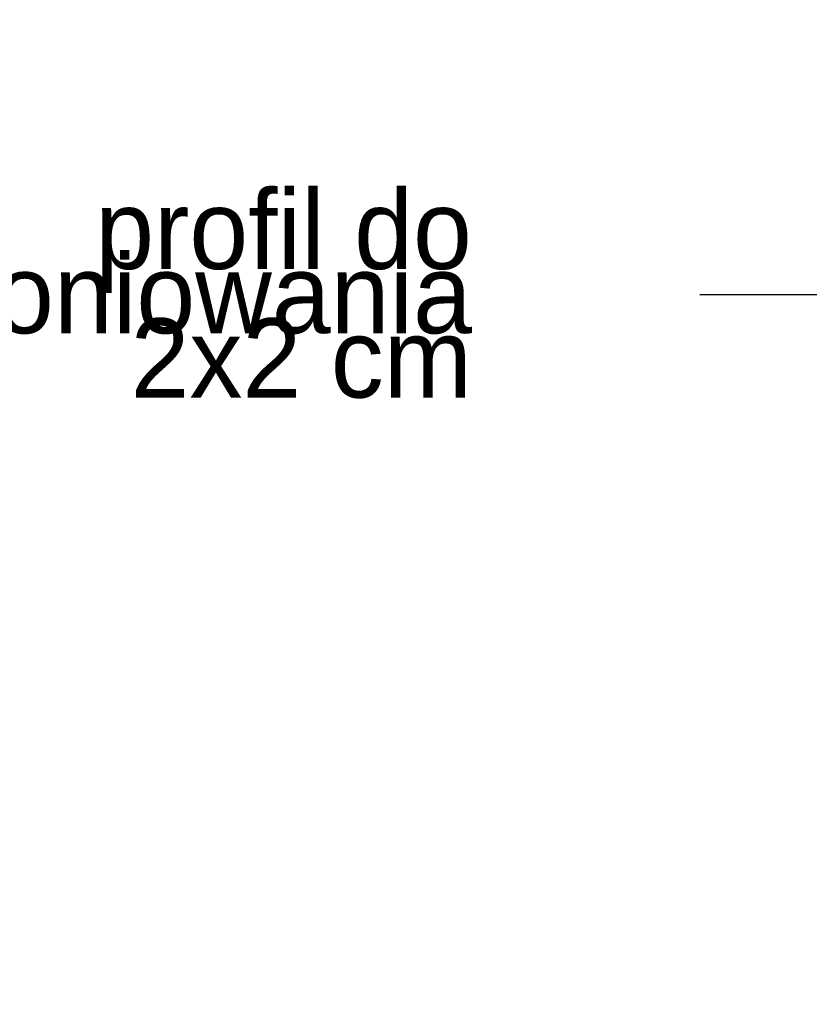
# Model space of a CAD drawing. Extents: x -366324 to -207045, y 68808 to 138616.
# Tile 31 of 170: x -343164 to -341170, y 90164 to 92649. Entities that reach past the tile are written whole.
import ezdxf

# ---------------------------------------------------------------- set-up
doc = ezdxf.new("R2010")
doc.units = 0
doc.header["$MEASUREMENT"] = 0
doc.layers.add('A-Opisy_Nr_Pióra__21', color=7, linetype='Continuous', lineweight=9)
doc.styles.add('GENERATED_STYLE_2', font='txt')
doc.dimstyles.new('GENERATED_STYLE__8', dxfattribs={"dimtxt": 0.18, "dimasz": 218.88, "dimexe": 0.18, "dimexo": 0.0625, "dimgap": 0.09, "dimtad": 0, "dimtih": 1, "dimtoh": 1, "dimdec": 4, "dimzin": 0, "dimdsep": 46, "dimcen": 0.09, "dimadec": 0, "dimazin": 0, "dimtfac": 1, "dimtdec": 4, "dimtmove": 0, "dimatfit": 3, "dimldrblk": 'ARROWHEAD_1', "dimfxl": 0, "dimtolj": 1, "dimtzin": 0, "dimarcsym": 0})

# ---------------------------------------------------------------- blocks, each defined once
blk = doc.blocks.new('ARROWHEAD_1')
at = {"color": 0, "linetype": 'Continuous', "lineweight": 0}
blk.add_line((0, 0), (-1, 0), dxfattribs=at)
blk.add_circle((0, 0), 0.25, dxfattribs=at)

msp = doc.modelspace()

# ---------------------------------------------------------------- texts
at = {"layer": 'A-Opisy_Nr_Pióra__21', "linetype": 'Continuous', "char_height": 200, "width": 2048.01, "line_spacing_factor": 0.486739, "style": 'GENERATED_STYLE_2'}
for insert, attachment_point in [((-342022.3, 91955.9), 6), ((-342022.3, 91955.9), 6), ((-344954.3, 90403.6), 4)]:
    msp.add_mtext('{profil do boniowania\\P2x2 cm}', dxfattribs=dict(at, insert=insert, attachment_point=attachment_point))

# ---------------------------------------------------------------- leaders
at = {"layer": 'A-Opisy_Nr_Pióra__21', "linetype": 'Continuous', "annotation_type": 0, "has_hookline": 1, "hookline_direction": 1, "text_width": 1552.4}
for points in [[(-339483.6, 92594.1), (-339483.6, 91954.8), (-341446.6, 91954.8)], [(-339784.7, 91954.8), (-341446.6, 91954.8)]]:
    msp.add_leader(points, dimstyle='GENERATED_STYLE__8', dxfattribs=at)

doc.saveas('drawing.dxf')
